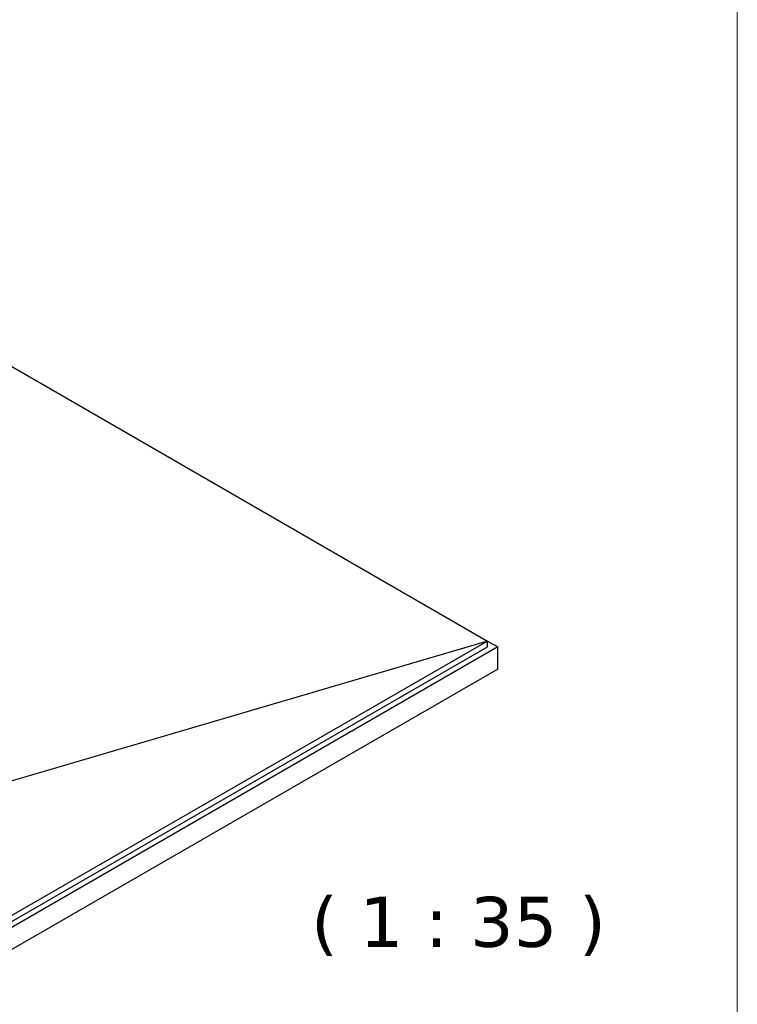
# Model space of a CAD drawing. Header units: millimetres. Extents: x -12192 to 12192, y -600 to 5895.
# Tile 49 of 122: x 3363 to 4080, y 1253 to 2238. Entities that reach past the tile are written whole.
import ezdxf

# ---------------------------------------------------------------- set-up
doc = ezdxf.new("R2010")
doc.units = ezdxf.units.MM
doc.header["$LTSCALE"] = 20
for name, color, linetype, lineweight in [('_Sichtbarkanten', 7, 'Continuous', 25), ('Rahmen (ISO)', 7, 'Continuous', 70), ('Symbol (ISO)', 7, 'Continuous', 25)]:
    doc.layers.add(name, color=color, linetype=linetype, lineweight=lineweight)
doc.styles.add('Farbiger Text', font='verdana.ttf')

# ---------------------------------------------------------------- blocks, each defined once
blk = doc.blocks.new('Ränder wedi_Zeichnungsrahmen')
at = {"layer": 'Rahmen (ISO)', "color": 208, "lineweight": 18, "true_color": 0x400040}
blk.add_line((204, 6), (204, 291), dxfattribs=at)

msp = doc.modelspace()

# ---------------------------------------------------------------- linework, layer by layer
at = {"layer": '_Sichtbarkanten'}
for p, q in [((3101.76, 2037.32), (3830.45, 1616.61)), ((3830.45, 1616.61), (3296.56, 1459.41)), ((3830.45, 1616.61), (3348.08, 1338.12)), ((3830.45, 1610.69), (3830.45, 1616.61)), ((3830.45, 1616.61), (3840.71, 1610.69)), ((3348.08, 1332.19), (3830.45, 1610.69)), ((3840.71, 1610.69), (3348.08, 1326.27)), ((3840.71, 1588.62), (3840.71, 1610.69)), ((3840.71, 1588.62), (3348.08, 1304.2))]:
    msp.add_line(p, q, dxfattribs=at)

# ---------------------------------------------------------------- block references
at = {"xscale": 20, "yscale": 20, "zscale": 20}
msp.add_blockref('Ränder wedi_Zeichnungsrahmen', (0, 0), dxfattribs=at)

# ---------------------------------------------------------------- texts
at = {"layer": 'Symbol (ISO)', "insert": (3632.12, 1301.8), "char_height": 50, "attachment_point": 7, "style": 'Farbiger Text'}
msp.add_mtext(' ( 1 : 35 )', dxfattribs=at)

doc.saveas('drawing.dxf')
